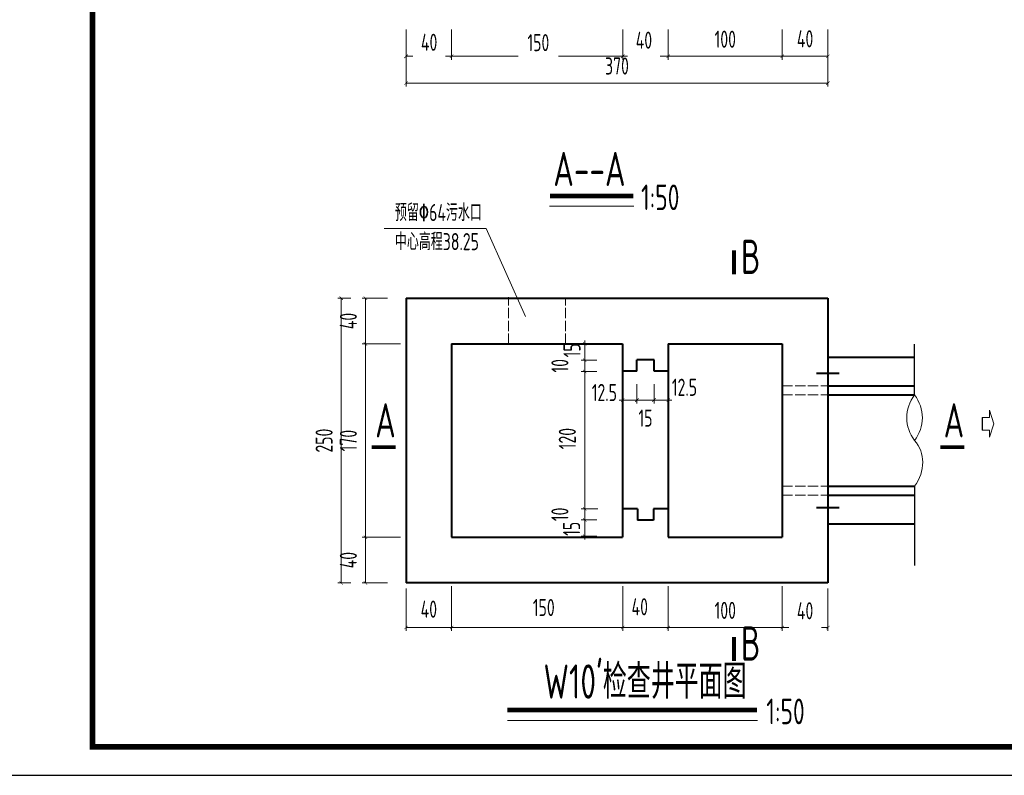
# Model space of a CAD drawing. Header units: millimetres. Extents: x 65530 to 130460, y -103607 to -18875.
# Tile 55 of 75: x 92641 to 94368, y -49551 to -48226. Entities that reach past the tile are written whole.
import ezdxf

# ---------------------------------------------------------------- set-up
doc = ezdxf.new("R2010")
doc.units = ezdxf.units.MM
doc.header["$LTSCALE"] = 0.5
doc.linetypes.add('ACAD_ISO02W100', pattern=[15, 12, -3])
for name, color, linetype, lineweight in [('图层1', 2, 'ACAD_ISO02W100', 18), ('标注线', 4, 'Continuous', 13), ('粗线', 1, 'Continuous', 40), ('细实线', 7, 'Continuous', 25)]:
    doc.layers.add(name, color=color, linetype=linetype, lineweight=lineweight)
doc.styles.add('HzTxt', font='tssdeng.shx', dxfattribs={"width": 0.7, "bigfont": 'hztxt.shx'})
doc.dimstyles.new('75', dxfattribs={"dimtxt": 45, "dimasz": 12, "dimexe": 12, "dimexo": 12, "dimgap": 15, "dimtad": 1, "dimdec": 0, "dimlfac": 0.5, "dimtxsty": 'HzTxt', "dimblk": 'ARCHTICK', "dimcen": 2.5, "dimclrd": 256, "dimclre": 256, "dimclrt": 256, "dimadec": 0, "dimazin": 0, "dimtfac": 1, "dimtdec": 0, "dimtmove": 2, "dimatfit": 2, "dimfxl": 0, "dimlwd": -1, "dimlwe": -1, "dimarcsym": 0})

# ---------------------------------------------------------------- blocks, each defined once
blk = doc.blocks.new('_ArchTick')
at = {"color": 0, "linetype": 'ByBlock', "const_width": 0.15}
blk.add_lwpolyline([(-0.5, -0.5), (0.5, 0.5)], dxfattribs=at)
blk = doc.blocks.new('*D92')
at = {"layer": 'Defpoints', "color": 0}
for p in [(93319, -49213.4), (93399, -49209.3), (93399, -49291.5)]:
    blk.add_point(p, dxfattribs=at)
at = {"layer": '标注线'}
for p, q in [((93319, -49223.4), (93319, -49297.5)), ((93399, -49219.3), (93399, -49297.5)), ((93319, -49291.5), (93399, -49291.5))]:
    blk.add_line(p, q, dxfattribs=at)
at = {"layer": '标注线', "xscale": 6, "yscale": 6, "zscale": 6, "rotation": 180}
blk.add_blockref('_ArchTick', (93319, -49291.5), dxfattribs=at)
at = {"layer": '标注线', "xscale": 6, "yscale": 6, "zscale": 6}
blk.add_blockref('_ArchTick', (93399, -49291.5), dxfattribs=at)
at = {"layer": '标注线', "insert": (93359, -49259.4), "char_height": 30, "attachment_point": 5, "style": 'HzTxt'}
blk.add_mtext('40', dxfattribs=at)
blk = doc.blocks.new('*D93')
at = {"layer": 'Defpoints', "color": 0}
for p in [(93399, -49209.3), (93699, -49209.3), (93699, -49291.5)]:
    blk.add_point(p, dxfattribs=at)
at = {"layer": '标注线'}
for p, q in [((93399, -49219.3), (93399, -49297.5)), ((93699, -49219.3), (93699, -49297.5)), ((93399, -49291.5), (93699, -49291.5))]:
    blk.add_line(p, q, dxfattribs=at)
at = {"layer": '标注线', "xscale": 6, "yscale": 6, "zscale": 6, "rotation": 180}
blk.add_blockref('_ArchTick', (93399, -49291.5), dxfattribs=at)
at = {"layer": '标注线', "xscale": 6, "yscale": 6, "zscale": 6}
blk.add_blockref('_ArchTick', (93699, -49291.5), dxfattribs=at)
at = {"layer": '标注线', "insert": (93560.6, -49256.5), "char_height": 30, "attachment_point": 5, "style": 'HzTxt'}
blk.add_mtext('150', dxfattribs=at)
blk = doc.blocks.new('*D94')
at = {"layer": 'Defpoints', "color": 0}
for p in [(93699, -49209.3), (93779, -49209.3), (93779, -49291.5)]:
    blk.add_point(p, dxfattribs=at)
at = {"layer": '标注线'}
for p, q in [((93699, -49219.3), (93699, -49297.5)), ((93779, -49219.3), (93779, -49297.5)), ((93699, -49291.5), (93779, -49291.5))]:
    blk.add_line(p, q, dxfattribs=at)
at = {"layer": '标注线', "xscale": 6, "yscale": 6, "zscale": 6, "rotation": 180}
blk.add_blockref('_ArchTick', (93699, -49291.5), dxfattribs=at)
at = {"layer": '标注线', "xscale": 6, "yscale": 6, "zscale": 6}
blk.add_blockref('_ArchTick', (93779, -49291.5), dxfattribs=at)
at = {"layer": '标注线', "insert": (93729, -49255.2), "char_height": 30, "attachment_point": 5, "style": 'HzTxt'}
blk.add_mtext('40', dxfattribs=at)
blk = doc.blocks.new('*D95')
at = {"layer": 'Defpoints', "color": 0}
for p in [(93779, -49209.3), (93979, -49209.3), (93979, -49291.5)]:
    blk.add_point(p, dxfattribs=at)
at = {"layer": '标注线'}
for p, q in [((93779, -49219.3), (93779, -49297.5)), ((93979, -49219.3), (93979, -49297.5)), ((93779, -49291.5), (93979, -49291.5))]:
    blk.add_line(p, q, dxfattribs=at)
at = {"layer": '标注线', "xscale": 6, "yscale": 6, "zscale": 6, "rotation": 180}
blk.add_blockref('_ArchTick', (93779, -49291.5), dxfattribs=at)
at = {"layer": '标注线', "xscale": 6, "yscale": 6, "zscale": 6}
blk.add_blockref('_ArchTick', (93979, -49291.5), dxfattribs=at)
at = {"layer": '标注线', "insert": (93879, -49261.5), "char_height": 30, "attachment_point": 5, "style": 'HzTxt'}
blk.add_mtext('100', dxfattribs=at)
blk = doc.blocks.new('*D96')
at = {"layer": 'Defpoints', "color": 0}
for p in [(93979, -49209.3), (94059, -49213.4), (94059, -49291.5)]:
    blk.add_point(p, dxfattribs=at)
at = {"layer": '标注线'}
for p, q in [((93979, -49219.3), (93979, -49297.5)), ((94059, -49223.4), (94059, -49297.5)), ((93979, -49291.5), (93990.3, -49291.5)), ((94059, -49291.5), (94047.7, -49291.5))]:
    blk.add_line(p, q, dxfattribs=at)
at = {"layer": '标注线', "xscale": 6, "yscale": 6, "zscale": 6, "rotation": 180}
blk.add_blockref('_ArchTick', (93979, -49291.5), dxfattribs=at)
at = {"layer": '标注线', "xscale": 6, "yscale": 6, "zscale": 6}
blk.add_blockref('_ArchTick', (94059, -49291.5), dxfattribs=at)
at = {"layer": '标注线', "insert": (94019, -49262.2), "char_height": 30, "attachment_point": 5, "style": 'HzTxt'}
blk.add_mtext('40', dxfattribs=at)
blk = doc.blocks.new('*D97')
at = {"layer": 'Defpoints', "color": 0}
for p in [(93296.7, -48714.1), (93247.8, -48794.1), (93319, -48794.1)]:
    blk.add_point(p, dxfattribs=at)
at = {"layer": '标注线'}
for p, q in [((93286.7, -48714.1), (93241.8, -48714.1)), ((93247.8, -48714.1), (93247.8, -48794.1)), ((93309, -48794.1), (93241.8, -48794.1))]:
    blk.add_line(p, q, dxfattribs=at)
at = {"layer": '标注线', "xscale": 6, "yscale": 6, "zscale": 6}
for p, rotation in [((93247.8, -48714.1), 90), ((93247.8, -48794.1), 270)]:
    blk.add_blockref('_ArchTick', p, dxfattribs=dict(at, rotation=rotation))
at = {"layer": '标注线', "insert": (93217.8, -48754.1), "char_height": 30, "attachment_point": 5, "rotation": 90, "style": 'HzTxt'}
blk.add_mtext('40', dxfattribs=at)
blk = doc.blocks.new('*D98')
at = {"layer": 'Defpoints', "color": 0}
for p in [(93319, -49133.4), (93247.8, -49213.4), (93296.7, -49213.4)]:
    blk.add_point(p, dxfattribs=at)
at = {"layer": '标注线'}
for p, q in [((93309, -49133.4), (93241.8, -49133.4)), ((93247.8, -49133.4), (93247.8, -49213.4)), ((93286.7, -49213.4), (93241.8, -49213.4))]:
    blk.add_line(p, q, dxfattribs=at)
at = {"layer": '标注线', "xscale": 6, "yscale": 6, "zscale": 6}
for p, rotation in [((93247.8, -49133.4), 90), ((93247.8, -49213.4), 270)]:
    blk.add_blockref('_ArchTick', p, dxfattribs=dict(at, rotation=rotation))
at = {"layer": '标注线', "insert": (93217.8, -49173.4), "char_height": 30, "attachment_point": 5, "rotation": 90, "style": 'HzTxt'}
blk.add_mtext('40', dxfattribs=at)
blk = doc.blocks.new('*D99')
at = {"layer": 'Defpoints', "color": 0}
for p in [(93232, -48714.1), (93205.3, -49213.4), (93232, -49213.4)]:
    blk.add_point(p, dxfattribs=at)
at = {"layer": '标注线'}
for p, q in [((93222, -48714.1), (93199.3, -48714.1)), ((93205.3, -48714.1), (93205.3, -49213.4)), ((93222, -49213.4), (93199.3, -49213.4))]:
    blk.add_line(p, q, dxfattribs=at)
at = {"layer": '标注线', "xscale": 6, "yscale": 6, "zscale": 6}
for p, rotation in [((93205.3, -48714.1), 90), ((93205.3, -49213.4), 270)]:
    blk.add_blockref('_ArchTick', p, dxfattribs=dict(at, rotation=rotation))
at = {"layer": '标注线', "insert": (93175.3, -48963.8), "char_height": 30, "attachment_point": 5, "rotation": 90, "style": 'HzTxt'}
blk.add_mtext('250', dxfattribs=at)
blk = doc.blocks.new('*D100')
at = {"layer": 'Defpoints', "color": 0}
for p in [(93699, -48854.8), (93724, -48854.8), (93724, -48892.9)]:
    blk.add_point(p, dxfattribs=at)
at = {"layer": '标注线'}
for p, q in [((93699, -48864.8), (93699, -48898.9)), ((93724, -48864.8), (93724, -48898.9)), ((93699, -48892.9), (93693, -48892.9)), ((93699, -48892.9), (93724, -48892.9)), ((93724, -48892.9), (93730, -48892.9))]:
    blk.add_line(p, q, dxfattribs=at)
at = {"layer": '标注线', "xscale": 6, "yscale": 6, "zscale": 6}
blk.add_blockref('_ArchTick', (93699, -48892.9), dxfattribs=at)
at = {"layer": '标注线', "xscale": 6, "yscale": 6, "zscale": 6, "rotation": 180}
blk.add_blockref('_ArchTick', (93724, -48892.9), dxfattribs=at)
at = {"layer": '标注线', "insert": (93666.9, -48879.5), "char_height": 30, "attachment_point": 5, "style": 'HzTxt'}
blk.add_mtext('12.5', dxfattribs=at)
blk = doc.blocks.new('*D101')
at = {"layer": 'Defpoints', "color": 0}
for p in [(93724, -48855.1), (93754, -48855.1), (93754, -48892.6)]:
    blk.add_point(p, dxfattribs=at)
at = {"layer": '标注线'}
for p, q in [((93724, -48865.1), (93724, -48898.6)), ((93754, -48865.1), (93754, -48898.6)), ((93724, -48892.6), (93754, -48892.6))]:
    blk.add_line(p, q, dxfattribs=at)
at = {"layer": '标注线', "xscale": 6, "yscale": 6, "zscale": 6, "rotation": 180}
blk.add_blockref('_ArchTick', (93724, -48892.6), dxfattribs=at)
at = {"layer": '标注线', "xscale": 6, "yscale": 6, "zscale": 6}
blk.add_blockref('_ArchTick', (93754, -48892.6), dxfattribs=at)
at = {"layer": '标注线', "insert": (93739, -48924.4), "char_height": 30, "attachment_point": 5, "style": 'HzTxt'}
blk.add_mtext('15', dxfattribs=at)
blk = doc.blocks.new('*D102')
at = {"layer": 'Defpoints', "color": 0}
for p in [(93663.6, -48822.6), (93632.4, -48842.6), (93663.6, -48842.6)]:
    blk.add_point(p, dxfattribs=at)
at = {"layer": '标注线'}
for p, q in [((93653.6, -48822.6), (93626.4, -48822.6)), ((93632.4, -48822.6), (93632.4, -48816.6)), ((93632.4, -48822.6), (93632.4, -48842.6)), ((93653.6, -48842.6), (93626.4, -48842.6)), ((93632.4, -48842.6), (93632.4, -48848.6))]:
    blk.add_line(p, q, dxfattribs=at)
at = {"layer": '标注线', "xscale": 6, "yscale": 6, "zscale": 6}
for p, rotation in [((93632.4, -48822.6), 270), ((93632.4, -48842.6), 90)]:
    blk.add_blockref('_ArchTick', p, dxfattribs=dict(at, rotation=rotation))
at = {"layer": '标注线', "insert": (93588.9, -48832.6), "char_height": 30, "attachment_point": 5, "rotation": 90, "style": 'HzTxt'}
blk.add_mtext('10', dxfattribs=at)
blk = doc.blocks.new('*D103')
at = {"layer": 'Defpoints', "color": 0}
for p in [(93319, -48232.6), (93399, -48232.6), (93399, -48289.9)]:
    blk.add_point(p, dxfattribs=at)
at = {"layer": '标注线'}
for p, q in [((93319, -48242.6), (93319, -48295.9)), ((93399, -48242.6), (93399, -48295.9)), ((93319, -48289.9), (93330.7, -48289.9)), ((93399, -48289.9), (93388.2, -48289.9))]:
    blk.add_line(p, q, dxfattribs=at)
at = {"layer": '标注线', "xscale": 6, "yscale": 6, "zscale": 6, "rotation": 180}
blk.add_blockref('_ArchTick', (93319, -48289.9), dxfattribs=at)
at = {"layer": '标注线', "xscale": 6, "yscale": 6, "zscale": 6}
blk.add_blockref('_ArchTick', (93399, -48289.9), dxfattribs=at)
at = {"layer": '标注线', "insert": (93359.5, -48265.3), "char_height": 30, "attachment_point": 5, "style": 'HzTxt'}
blk.add_mtext('40', dxfattribs=at)
blk = doc.blocks.new('*D104')
at = {"layer": 'Defpoints', "color": 0}
for p in [(93399, -48232.6), (93699, -48232.6), (93699, -48289.9)]:
    blk.add_point(p, dxfattribs=at)
at = {"layer": '标注线'}
for p, q in [((93399, -48242.6), (93399, -48295.9)), ((93699, -48242.6), (93699, -48295.9)), ((93399, -48289.9), (93515.9, -48289.9)), ((93699, -48289.9), (93586.3, -48289.9))]:
    blk.add_line(p, q, dxfattribs=at)
at = {"layer": '标注线', "xscale": 6, "yscale": 6, "zscale": 6, "rotation": 180}
blk.add_blockref('_ArchTick', (93399, -48289.9), dxfattribs=at)
at = {"layer": '标注线', "xscale": 6, "yscale": 6, "zscale": 6}
blk.add_blockref('_ArchTick', (93699, -48289.9), dxfattribs=at)
at = {"layer": '标注线', "insert": (93551.1, -48265.9), "char_height": 30, "attachment_point": 5, "style": 'HzTxt'}
blk.add_mtext('150', dxfattribs=at)
blk = doc.blocks.new('*D105')
at = {"layer": 'Defpoints', "color": 0}
for p in [(93779, -48232.6), (93699, -48257.9), (93779, -48289.9)]:
    blk.add_point(p, dxfattribs=at)
at = {"layer": '标注线'}
for p, q in [((93779, -48242.6), (93779, -48295.9)), ((93699, -48267.9), (93699, -48295.9)), ((93699, -48289.9), (93707.6, -48289.9)), ((93779, -48289.9), (93765, -48289.9))]:
    blk.add_line(p, q, dxfattribs=at)
at = {"layer": '标注线', "xscale": 6, "yscale": 6, "zscale": 6, "rotation": 180}
blk.add_blockref('_ArchTick', (93699, -48289.9), dxfattribs=at)
at = {"layer": '标注线', "xscale": 6, "yscale": 6, "zscale": 6}
blk.add_blockref('_ArchTick', (93779, -48289.9), dxfattribs=at)
at = {"layer": '标注线', "insert": (93736.3, -48261.6), "char_height": 30, "attachment_point": 5, "style": 'HzTxt'}
blk.add_mtext('40', dxfattribs=at)
blk = doc.blocks.new('*D106')
at = {"layer": 'Defpoints', "color": 0}
for p in [(93779, -48232.6), (93979, -48232.6), (93979, -48289.9)]:
    blk.add_point(p, dxfattribs=at)
at = {"layer": '标注线'}
for p, q in [((93779, -48242.6), (93779, -48295.9)), ((93979, -48242.6), (93979, -48295.9)), ((93779, -48289.9), (93979, -48289.9))]:
    blk.add_line(p, q, dxfattribs=at)
at = {"layer": '标注线', "xscale": 6, "yscale": 6, "zscale": 6, "rotation": 180}
blk.add_blockref('_ArchTick', (93779, -48289.9), dxfattribs=at)
at = {"layer": '标注线', "xscale": 6, "yscale": 6, "zscale": 6}
blk.add_blockref('_ArchTick', (93979, -48289.9), dxfattribs=at)
at = {"layer": '标注线', "insert": (93879, -48259.9), "char_height": 30, "attachment_point": 5, "style": 'HzTxt'}
blk.add_mtext('100', dxfattribs=at)
blk = doc.blocks.new('*D107')
at = {"layer": 'Defpoints', "color": 0}
for p in [(94059, -48232.6), (93979, -48257.9), (94059, -48289.9)]:
    blk.add_point(p, dxfattribs=at)
at = {"layer": '标注线'}
for p, q in [((94059, -48242.6), (94059, -48295.9)), ((93979, -48267.9), (93979, -48295.9)), ((93979, -48289.9), (94059, -48289.9))]:
    blk.add_line(p, q, dxfattribs=at)
at = {"layer": '标注线', "xscale": 6, "yscale": 6, "zscale": 6, "rotation": 180}
blk.add_blockref('_ArchTick', (93979, -48289.9), dxfattribs=at)
at = {"layer": '标注线', "xscale": 6, "yscale": 6, "zscale": 6}
blk.add_blockref('_ArchTick', (94059, -48289.9), dxfattribs=at)
at = {"layer": '标注线', "insert": (94019, -48259.2), "char_height": 30, "attachment_point": 5, "style": 'HzTxt'}
blk.add_mtext('40', dxfattribs=at)
blk = doc.blocks.new('*D108')
at = {"layer": 'Defpoints', "color": 0}
for p in [(94059, -48232.6), (93319, -48257.9), (94059, -48336.9)]:
    blk.add_point(p, dxfattribs=at)
at = {"layer": '标注线'}
for p, q in [((94059, -48242.6), (94059, -48342.9)), ((93319, -48267.9), (93319, -48342.9)), ((93319, -48336.9), (94059, -48336.9))]:
    blk.add_line(p, q, dxfattribs=at)
at = {"layer": '标注线', "xscale": 6, "yscale": 6, "zscale": 6, "rotation": 180}
blk.add_blockref('_ArchTick', (93319, -48336.9), dxfattribs=at)
at = {"layer": '标注线', "xscale": 6, "yscale": 6, "zscale": 6}
blk.add_blockref('_ArchTick', (94059, -48336.9), dxfattribs=at)
at = {"layer": '标注线', "insert": (93689, -48306.9), "char_height": 30, "attachment_point": 5, "style": 'HzTxt'}
blk.add_mtext('370', dxfattribs=at)
blk = doc.blocks.new('*D149')
at = {"layer": 'Defpoints', "color": 0}
for p in [(93754, -48854.8), (93779, -48854.8), (93754, -48892.9)]:
    blk.add_point(p, dxfattribs=at)
at = {"layer": '标注线'}
for p, q in [((93754, -48864.8), (93754, -48898.9)), ((93779, -48864.8), (93779, -48898.9)), ((93754, -48892.9), (93748, -48892.9)), ((93779, -48892.9), (93754, -48892.9)), ((93779, -48892.9), (93785, -48892.9))]:
    blk.add_line(p, q, dxfattribs=at)
at = {"layer": '标注线', "xscale": 6, "yscale": 6, "zscale": 6}
blk.add_blockref('_ArchTick', (93754, -48892.9), dxfattribs=at)
at = {"layer": '标注线', "xscale": 6, "yscale": 6, "zscale": 6, "rotation": 180}
blk.add_blockref('_ArchTick', (93779, -48892.9), dxfattribs=at)
at = {"layer": '标注线', "insert": (93807.4, -48870.3), "char_height": 30, "attachment_point": 5, "style": 'HzTxt'}
blk.add_mtext('12.5', dxfattribs=at)
blk = doc.blocks.new('*D193')
at = {"layer": 'Defpoints', "color": 0}
for p in [(93319, -48794.1), (93247.8, -49133.4), (93296.7, -49133.4)]:
    blk.add_point(p, dxfattribs=at)
at = {"layer": '标注线'}
for p, q in [((93309, -48794.1), (93241.8, -48794.1)), ((93247.8, -48794.1), (93247.8, -49133.4)), ((93286.7, -49133.4), (93241.8, -49133.4))]:
    blk.add_line(p, q, dxfattribs=at)
at = {"layer": '标注线', "xscale": 6, "yscale": 6, "zscale": 6}
for p, rotation in [((93247.8, -48794.1), 90), ((93247.8, -49133.4), 270)]:
    blk.add_blockref('_ArchTick', p, dxfattribs=dict(at, rotation=rotation))
at = {"layer": '标注线', "insert": (93217.8, -48963.8), "char_height": 30, "attachment_point": 5, "rotation": 90, "style": 'HzTxt'}
blk.add_mtext('170', dxfattribs=at)
blk = doc.blocks.new('*D373')
at = {"layer": 'Defpoints', "color": 0}
for p in [(93632.4, -48794.1), (93663.6, -48794.1), (93663.6, -48822.6)]:
    blk.add_point(p, dxfattribs=at)
at = {"layer": '标注线'}
for p, q in [((93632.4, -48794.1), (93632.4, -48788.1)), ((93653.6, -48794.1), (93626.4, -48794.1)), ((93632.4, -48822.6), (93632.4, -48794.1)), ((93653.6, -48822.6), (93626.4, -48822.6)), ((93632.4, -48822.6), (93632.4, -48828.6))]:
    blk.add_line(p, q, dxfattribs=at)
at = {"layer": '标注线', "xscale": 6, "yscale": 6, "zscale": 6}
for p, rotation in [((93632.4, -48794.1), 270), ((93632.4, -48822.6), 90)]:
    blk.add_blockref('_ArchTick', p, dxfattribs=dict(at, rotation=rotation))
at = {"layer": '标注线', "insert": (93610.1, -48805.5), "char_height": 30, "attachment_point": 5, "rotation": 90, "style": 'HzTxt'}
blk.add_mtext('15', dxfattribs=at)
blk = doc.blocks.new('*D374')
at = {"layer": 'Defpoints', "color": 0}
for p in [(93663.6, -48842.6), (93632.4, -49083.4), (93665.7, -49083.4)]:
    blk.add_point(p, dxfattribs=at)
at = {"layer": '标注线'}
for p, q in [((93653.6, -48842.6), (93626.4, -48842.6)), ((93632.4, -48842.6), (93632.4, -49083.4)), ((93655.7, -49083.4), (93626.4, -49083.4))]:
    blk.add_line(p, q, dxfattribs=at)
at = {"layer": '标注线', "xscale": 6, "yscale": 6, "zscale": 6}
for p, rotation in [((93632.4, -48842.6), 90), ((93632.4, -49083.4), 270)]:
    blk.add_blockref('_ArchTick', p, dxfattribs=dict(at, rotation=rotation))
at = {"layer": '标注线', "insert": (93601.9, -48960.3), "char_height": 30, "attachment_point": 5, "rotation": 90, "style": 'HzTxt'}
blk.add_mtext('120', dxfattribs=at)
blk = doc.blocks.new('*D376')
at = {"layer": 'Defpoints', "color": 0}
for p in [(93632.4, -49083.4), (93665.7, -49083.4), (93663.6, -49102.9)]:
    blk.add_point(p, dxfattribs=at)
at = {"layer": '标注线'}
for p, q in [((93655.7, -49083.4), (93626.4, -49083.4)), ((93632.4, -49083.4), (93632.4, -49077.4)), ((93632.4, -49102.9), (93632.4, -49083.4)), ((93653.6, -49102.9), (93626.4, -49102.9)), ((93632.4, -49102.9), (93632.4, -49108.9))]:
    blk.add_line(p, q, dxfattribs=at)
at = {"layer": '标注线', "xscale": 6, "yscale": 6, "zscale": 6}
for p, rotation in [((93632.4, -49083.4), 270), ((93632.4, -49102.9), 90)]:
    blk.add_blockref('_ArchTick', p, dxfattribs=dict(at, rotation=rotation))
at = {"layer": '标注线', "insert": (93588.9, -49093.1), "char_height": 30, "attachment_point": 5, "rotation": 90, "style": 'HzTxt'}
blk.add_mtext('10', dxfattribs=at)
blk = doc.blocks.new('*D375')
at = {"layer": 'Defpoints', "color": 0}
for p in [(93663.6, -49102.9), (93632.4, -49131.4), (93663.6, -49131.4)]:
    blk.add_point(p, dxfattribs=at)
at = {"layer": '标注线'}
for p, q in [((93653.6, -49102.9), (93626.4, -49102.9)), ((93632.4, -49102.9), (93632.4, -49096.9)), ((93632.4, -49102.9), (93632.4, -49131.4)), ((93653.6, -49131.4), (93626.4, -49131.4)), ((93632.4, -49131.4), (93632.4, -49137.4))]:
    blk.add_line(p, q, dxfattribs=at)
at = {"layer": '标注线', "xscale": 6, "yscale": 6, "zscale": 6}
for p, rotation in [((93632.4, -49102.9), 270), ((93632.4, -49131.4), 90)]:
    blk.add_blockref('_ArchTick', p, dxfattribs=dict(at, rotation=rotation))
at = {"layer": '标注线', "insert": (93609.4, -49118.5), "char_height": 30, "attachment_point": 5, "rotation": 90, "style": 'HzTxt'}
blk.add_mtext('15', dxfattribs=at)

msp = doc.modelspace()

# ---------------------------------------------------------------- linework, layer by layer
msp.add_lwpolyline([(92518.76, -49550.72), (96718.76, -49550.72), (96718.76, -46580.72), (92518.76, -46580.72)], close=True)
at = {"const_width": 10}
msp.add_lwpolyline([(92768.76, -46630.72), (96668.76, -46630.72), (96668.76, -49500.72), (92768.76, -49500.72), (92768.76, -46630.72)], dxfattribs=at)
at = {"layer": '图层1', "ltscale": 3}
for p, q in [((93498.99, -48794.13), (93498.99, -48712.13)), ((93598.99, -48794.13), (93598.99, -48714.13)), ((93978.99, -48867.75), (94058.99, -48867.75)), ((93978.99, -48883.75), (94058.99, -48883.75)), ((93978.99, -49043.75), (94058.99, -49043.75)), ((93978.99, -49059.75), (94058.99, -49059.75))]:
    msp.add_line(p, q, dxfattribs=at)
at = {"layer": '标注线'}
for p, q in [((93570.94, -48552.85), (93718.47, -48552.85)), ((93459.36, -48591.92), (93280.59, -48591.92)), ((93459.36, -48591.92), (93528.56, -48746.36)), ((94342.32, -48923.03), (94342.32, -48910.53)), ((94349.82, -48934.28), (94342.32, -48910.53)), ((94342.32, -48923.03), (94329.79, -48923.03)), ((94329.79, -48945.53), (94342.32, -48945.53)), ((94349.82, -48934.28), (94342.32, -48958.03)), ((94342.32, -48945.53), (94342.32, -48958.03)), ((93496.9, -49454.34), (93935.79, -49454.34))]:
    msp.add_line(p, q, dxfattribs=at)
for points, const_width in [([(93571.45, -48534.76), (93717.45, -48534.76)], 8), ([(93894.28, -48672.21), (93894.28, -48630.15)], 6.67), ([(93258.87, -48975.42), (93300.92, -48975.42)], 6.67), ([(94256, -48975.42), (94298.06, -48975.42)], 6.67), ([(93894.28, -49350.28), (93894.28, -49308.22)], 6.67), ([(93496.9, -49436.25), (93934.68, -49436.25)], 8)]:
    msp.add_lwpolyline(points, dxfattribs=dict(at, const_width=const_width))
msp.add_ellipse((94270.66, -48923.75), major_axis=(-73.19, 0), ratio=0.9408152, start_param=-0.6198596, end_param=0.6198596, dxfattribs=at)
at = {"layer": '标注线', "extrusion": (0, 0, -1)}
for centre, major_axis, ratio, start_param, end_param in [((94151.51, -48923.75), (73.19, 0), 0.9408152, -0.6198596, 0.6198596), ((94151.51, -49011.7), (66.28, 38.8), 0.8461921, -0.1744986, 1.0944449)]:
    msp.add_ellipse(centre, major_axis=major_axis, ratio=ratio, start_param=start_param, end_param=end_param, dxfattribs=at)
at = {"layer": '粗线'}
for p, q in [((93318.99, -48714.13), (94058.99, -48714.13)), ((93318.99, -48714.13), (93318.99, -49213.37)), ((94058.99, -48714.13), (94058.99, -49213.37)), ((93398.99, -48794.13), (93698.99, -48794.13)), ((93398.99, -48794.13), (93398.99, -49133.37)), ((93698.99, -48794.13), (93698.99, -49133.37)), ((93778.99, -48794.13), (93978.99, -48794.13)), ((93778.99, -48794.13), (93778.99, -49132.13)), ((93778.99, -48795.37), (93778.99, -49133.37)), ((93978.99, -48794.13), (93978.99, -49133.37)), ((93753.99, -48822.13), (93723.99, -48822.13)), ((93723.99, -48842.13), (93723.99, -48822.13)), ((93753.99, -48842.13), (93753.99, -48822.13)), ((94058.99, -48817.75), (94211.08, -48817.75)), ((93723.99, -48842.13), (93698.99, -48842.13)), ((93778.99, -48842.13), (93753.99, -48842.13)), ((94078.99, -48845.92), (94038.99, -48845.92)), ((94058.99, -48867.75), (94211.08, -48867.75)), ((94058.99, -48883.75), (94211.08, -48883.75)), ((94058.99, -49043.75), (94211.02, -49043.75)), ((94058.99, -49059.75), (94211.02, -49059.75)), ((93724.99, -49083.37), (93698.99, -49083.37)), ((93724.99, -49083.37), (93724.99, -49103.37)), ((93778.99, -49083.37), (93752.99, -49083.37)), ((93752.99, -49083.37), (93752.99, -49103.37)), ((94078.99, -49081.58), (94038.99, -49081.58)), ((93752.99, -49103.37), (93724.99, -49103.37)), ((94058.99, -49109.75), (94211.02, -49109.75)), ((93398.99, -49133.37), (93698.99, -49133.37)), ((93778.99, -49133.37), (93978.99, -49133.37)), ((94058.99, -49213.37), (93318.99, -49213.37))]:
    msp.add_line(p, q, dxfattribs=at)
at = {"layer": '细实线'}
for p, q in [((94211.08, -48883.75), (94211.08, -48794.85)), ((94329.79, -48923.03), (94329.79, -48945.53)), ((94211.02, -49043.75), (94211.02, -49182.83))]:
    msp.add_line(p, q, dxfattribs=at)

# ---------------------------------------------------------------- texts
at = {"layer": '标注线', "style": 'HzTxt', "width": 0.7}
for s, height, p in [('A--A', 60, (93577.38, -48517.35)), ('1:50', 45, (93731.28, -48559.7)), ('预留%%13064污水口', 30, (93299.47, -48578.85)), ('中心高程38.25', 30, (93299.47, -48629.87)), ('B', 60, (93906.51, -48671.5)), ('A', 60, (93264.92, -48958.23)), ('A', 60, (94262.05, -48958.23)), ('B', 60, (93906.51, -49349.56)), ("W10'检查井平面图", 60, (93560.15, -49416.31)), ('1:50', 45, (93951.05, -49461.19))]:
    msp.add_text(s, height=height, dxfattribs=at).set_placement(p)

# ---------------------------------------------------------------- dimensions: what is measured, and where the dimension line sits
at = {"layer": '标注线'}
for base, p1, p2, override, picture, middle in [((93398.99, -48289.94), (93318.99, -48232.63), (93398.99, -48232.63), {"dimtxt": 30, "dimasz": 6, "dimexe": 6, "dimexo": 10}, '*D103', (93359.45, -48265.31)), ((93698.99, -48289.94), (93398.99, -48232.63), (93698.99, -48232.63), {"dimtxt": 30, "dimasz": 6, "dimexe": 6, "dimexo": 10}, '*D104', (93551.12, -48265.94)), ((93778.99, -48289.94), (93698.99, -48257.94), (93778.99, -48232.63), {"dimtxt": 30, "dimasz": 6, "dimexe": 6, "dimexo": 10}, '*D105', (93736.32, -48261.59)), ((94058.99, -48289.94), (93978.99, -48257.94), (94058.99, -48232.63), {"dimtxt": 30, "dimasz": 6, "dimexe": 6, "dimexo": 10}, '*D107', (94018.99, -48259.2)), ((93723.99, -48892.87), (93698.99, -48854.81), (93723.99, -48854.81), {"dimtxt": 30, "dimasz": 6, "dimexe": 6, "dimexo": 10, "dimdec": 1, "dimdsep": 46}, '*D100', (93666.9, -48879.52)), ((93753.99, -48892.55), (93723.99, -48855.12), (93753.99, -48855.12), {"dimtxt": 30, "dimasz": 6, "dimexe": 6, "dimexo": 10}, '*D101', (93738.99, -48924.44)), ((93398.99, -49291.53), (93318.99, -49213.37), (93398.99, -49209.29), {"dimtxt": 30, "dimasz": 6, "dimexe": 6, "dimexo": 10}, '*D92', (93358.99, -49259.42)), ((93698.99, -49291.53), (93398.99, -49209.29), (93698.99, -49209.29), {"dimtxt": 30, "dimasz": 6, "dimexe": 6, "dimexo": 10}, '*D93', (93560.57, -49256.48)), ((93778.99, -49291.53), (93698.99, -49209.29), (93778.99, -49209.29), {"dimtxt": 30, "dimasz": 6, "dimexe": 6, "dimexo": 10}, '*D94', (93728.99, -49255.25)), ((94058.99, -49291.53), (93978.99, -49209.29), (94058.99, -49213.37), {"dimtxt": 30, "dimasz": 6, "dimexe": 6, "dimexo": 10}, '*D96', (94018.99, -49262.17))]:
    dim = msp.add_linear_dim(base=base, p1=p1, p2=p2, dimstyle='75', override=override, dxfattribs=at)
    dim.commit()
    dim.dimension.update_dxf_attribs({"geometry": picture, "text_midpoint": middle, "dimtype": 160})
for base, p1, p2, picture, middle in [((94058.99, -48336.94), (93318.99, -48257.94), (94058.99, -48232.63), '*D108', (93688.99, -48306.94)), ((93978.99, -48289.94), (93778.99, -48232.63), (93978.99, -48232.63), '*D106', (93878.99, -48259.94)), ((93978.99, -49291.53), (93778.99, -49209.29), (93978.99, -49209.29), '*D95', (93878.99, -49261.53))]:
    dim = msp.add_linear_dim(base=base, p1=p1, p2=p2, dimstyle='75', override={"dimtxt": 30, "dimasz": 6, "dimexe": 6, "dimexo": 10}, dxfattribs=at)
    dim.commit()
    dim.dimension.update_dxf_attribs({"geometry": picture, "text_midpoint": middle})
for base, p1, p2, angle, picture, middle in [((93205.27, -49213.37), (93231.97, -48714.13), (93231.97, -49213.37), 90, '*D99', (93175.27, -48963.75)), ((93247.82, -48794.13), (93296.74, -48714.13), (93318.99, -48794.13), 90, '*D97', (93217.82, -48754.13)), ((93247.82, -49133.37), (93318.99, -48794.13), (93296.74, -49133.37), 90, '*D193', (93217.82, -48963.75)), ((93632.4, -48842.63), (93663.58, -48822.63), (93663.58, -48842.63), 90, '*D102', (93588.9, -48832.63)), ((93632.4, -49083.37), (93663.58, -49102.87), (93665.72, -49083.37), 270, '*D376', (93588.9, -49093.12)), ((93247.82, -49213.37), (93318.99, -49133.37), (93296.74, -49213.37), 90, '*D98', (93217.82, -49173.37))]:
    dim = msp.add_linear_dim(base=base, p1=p1, p2=p2, angle=angle, dimstyle='75', override={"dimtxt": 30, "dimasz": 6, "dimexe": 6, "dimexo": 10}, dxfattribs=at)
    dim.commit()
    dim.dimension.update_dxf_attribs({"geometry": picture, "text_midpoint": middle})
for base, p1, p2, angle, picture, middle in [((93632.4, -48794.13), (93663.58, -48822.63), (93663.58, -48794.13), 90, '*D373', (93610.12, -48805.53)), ((93632.4, -49131.37), (93663.58, -49102.87), (93663.58, -49131.37), 270, '*D375', (93609.38, -49118.48))]:
    dim = msp.add_linear_dim(base=base, p1=p1, p2=p2, angle=angle, text='15', dimstyle='75', override={"dimtxt": 30, "dimasz": 6, "dimexe": 6, "dimexo": 10}, dxfattribs=at)
    dim.commit()
    dim.dimension.update_dxf_attribs({"geometry": picture, "text_midpoint": middle, "dimtype": 160})
for base, p1, p2, angle, override, picture, middle in [((93632.4, -49083.37), (93663.58, -48842.63), (93665.72, -49083.37), 90, {"dimtxt": 30, "dimasz": 6, "dimexe": 6, "dimexo": 10}, '*D374', (93601.95, -48960.26)), ((93753.99, -48892.87), (93778.99, -48854.81), (93753.99, -48854.81), 180, {"dimtxt": 30, "dimasz": 6, "dimexe": 6, "dimexo": 10, "dimdec": 1, "dimdsep": 46}, '*D149', (93807.42, -48870.28))]:
    dim = msp.add_linear_dim(base=base, p1=p1, p2=p2, angle=angle, dimstyle='75', override=override, dxfattribs=at)
    dim.commit()
    dim.dimension.update_dxf_attribs({"geometry": picture, "text_midpoint": middle, "dimtype": 160})

doc.saveas('drawing.dxf')
